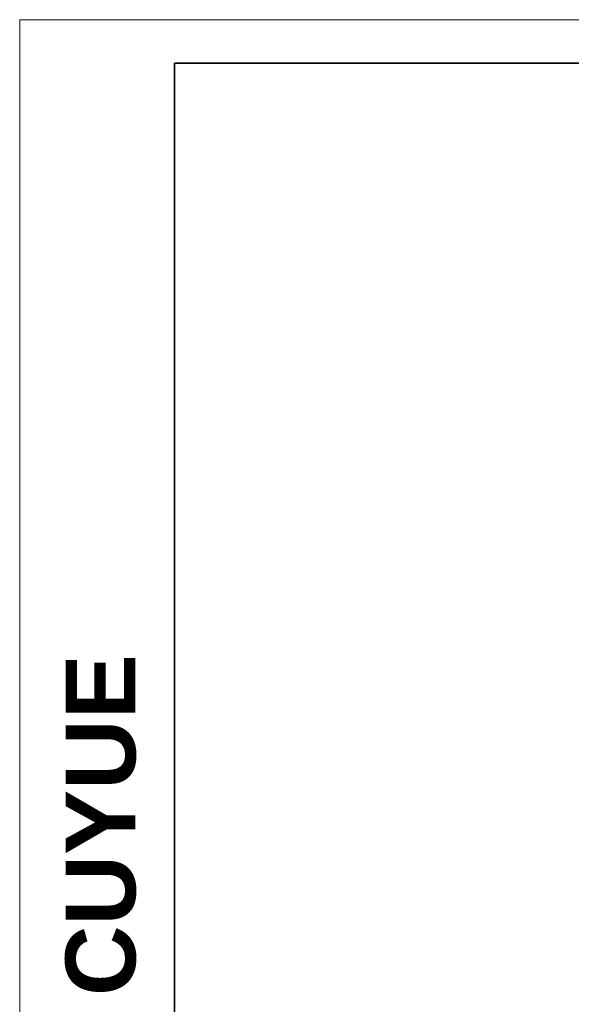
# Model space of a CAD drawing. Header units: millimetres. Extents: x 1684 to 2229, y 1543 to 1917.
# Tile 2 of 16: x 1684 to 1771, y 1761 to 1917. Entities that reach past the tile are written whole.
import ezdxf

# ---------------------------------------------------------------- set-up
doc = ezdxf.new("R2010")
doc.units = ezdxf.units.MM
doc.layers.add('粗实线层', color=7, linetype='Continuous', lineweight=35)
doc.layers.add('细实线层', color=3, linetype='Continuous', lineweight=18)
doc.styles.add('MtXpl_arial', font='arialbd.ttf')

msp = doc.modelspace()

# ---------------------------------------------------------------- linework, layer by layer
at = {"layer": '粗实线层'}
for p, q in [((1708.353, 1909.908), (2221.789, 1909.908)), ((1708.353, 1547.776), (1708.353, 1909.908))]:
    msp.add_line(p, q, dxfattribs=at)
at = {"layer": '细实线层'}
for p, q in [((1683.92, 1916.762), (2228.642, 1916.762)), ((1683.92, 1542.691), (1683.92, 1916.762))]:
    msp.add_line(p, q, dxfattribs=at)

# ---------------------------------------------------------------- texts
at = {"layer": '粗实线层', "color": 49, "style": 'MtXpl_arial'}
msp.add_text('CUYUE', height=11.04, rotation=90, dxfattribs=at).set_placement((1702.19, 1762.622))

doc.saveas('drawing.dxf')
